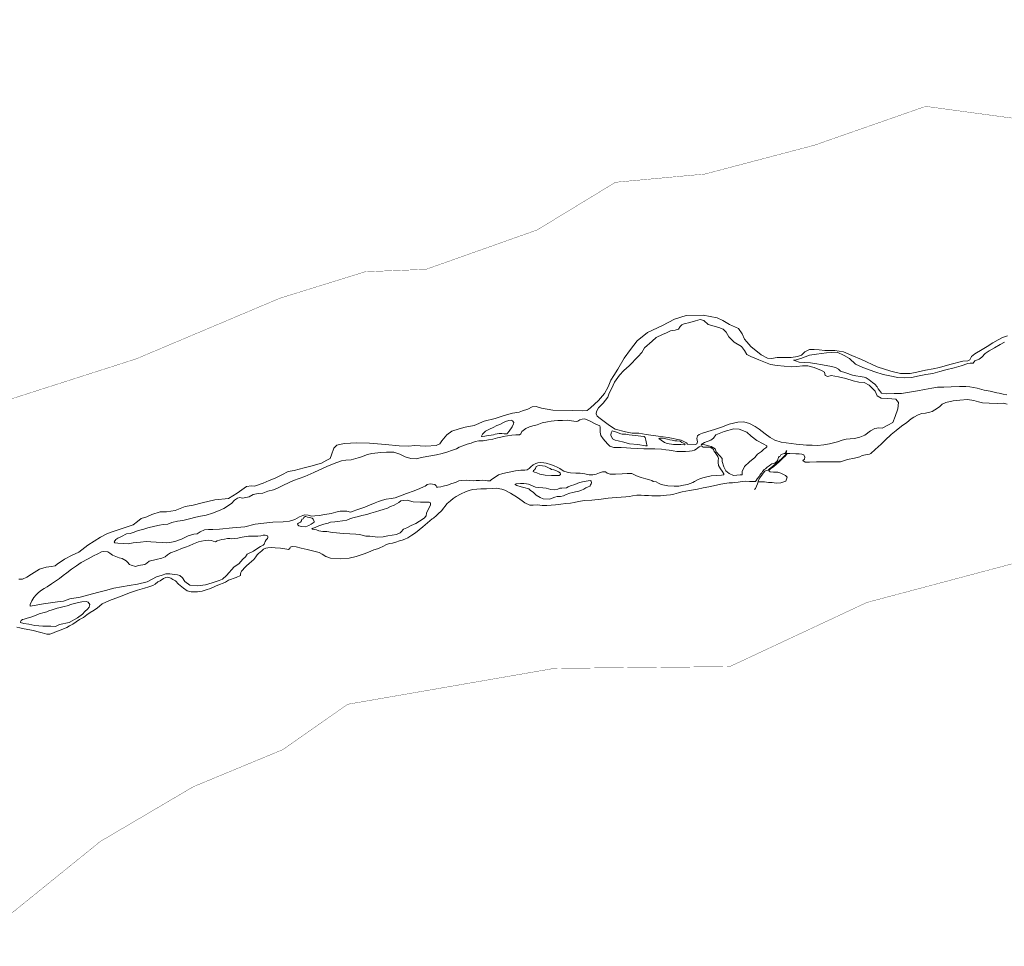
# Model space of a CAD drawing. Header units: metres. Extents: x 347609 to 404409, y 8547781 to 8605413.
# Tile 5 of 37: x 358786 to 360458, y 8549586 to 8551160. Entities that reach past the tile are written whole.
import ezdxf

# ---------------------------------------------------------------- set-up
doc = ezdxf.new("R2010")
doc.units = ezdxf.units.M
doc.layers.get('0').update_dxf_attribs({"color": 3})
doc.layers.add('01. RIO', color=7, linetype='Continuous', lineweight=5, true_color=0x2776bb)
doc.layers.add('PREDIOS INSCRITOS EN LA BASE GRAFICA REGISTRAL (HUAURA) NOMBRE', color=7, linetype='Continuous', true_color=0xfffff0)

# ---------------------------------------------------------------- blocks, each defined once
blk = doc.blocks.new('REIORORI')
at = {"layer": '01. RIO', "color": 152, "lineweight": 15, "true_color": 0x2776bb, "flags": 128}
for points in [[(360463.8, 8550623.3), (360455.2, 8550620.1), (360447.9, 8550616), (360438.8, 8550611), (360429.5, 8550605.1), (360420.7, 8550599.7), (360408.6, 8550592.7), (360402.5, 8550588), (360399.8, 8550582.4), (360396.6, 8550580.6), (360387.8, 8550580.1), (360366.2, 8550574.3), (360348.5, 8550569.3), (360337.7, 8550567.2), (360324.4, 8550565), (360310, 8550561.4), (360298.7, 8550559.3), (360282.2, 8550559.3), (360265.8, 8550563), (360242.8, 8550570.6), (360215.8, 8550582.8), (360199.6, 8550589.4), (360185.6, 8550596.1), (360170.5, 8550597.9), (360153.4, 8550598.1), (360143.9, 8550599)], [(360087.6, 8550376.3), (360089.8, 8550382.7), (360086.6, 8550385.9), (360078.9, 8550389.6), (360073.7, 8550391.3), (360066.2, 8550391.5), (360060.7, 8550391.8), (360058.8, 8550392.9), (360058.6, 8550394.2), (360061.5, 8550397.1), (360067, 8550401.2), (360071.7, 8550405.2), (360075.3, 8550408.4), (360078.4, 8550411.3), (360082.4, 8550415.4), (360086.1, 8550418.7), (360088.3, 8550421.4), (360089.7, 8550423.3), (360094.2, 8550423.3), (360104.5, 8550422.7), (360110.1, 8550422.7), (360114.4, 8550422.1), (360118.2, 8550420.7), (360119.9, 8550416.9), (360118.8, 8550413.4), (360116.2, 8550411), (360120.1, 8550408.6), (360127.4, 8550408.6), (360139.3, 8550408.8), (360152.5, 8550409.2), (360161.6, 8550408.8), (360171.5, 8550409.2), (360180.2, 8550409.2), (360192.2, 8550412.8), (360203.9, 8550415.4), (360213, 8550417.3), (360217.1, 8550419.5), (360222.7, 8550421.1), (360229.4, 8550421.9), (360231.5, 8550423.3), (360239.1, 8550430.2), (360249.1, 8550438.9), (360256.2, 8550445.8), (360266.4, 8550455.3), (360274.8, 8550462.4), (360283.9, 8550469.5), (360293, 8550475.6), (360300.3, 8550482), (360305, 8550484.6), (360312.3, 8550489), (360318.5, 8550490.9), (360324.4, 8550491.8), (360331.9, 8550493.1), (360336.1, 8550494.4), (360344.8, 8550500), (360349.1, 8550502.9), (360352.9, 8550506.8), (360359.4, 8550509.7), (360371.7, 8550512.6), (360383.2, 8550513.9), (360395.9, 8550514.6), (360406.9, 8550513.1), (360414.9, 8550511), (360421.2, 8550509.2), (360432.8, 8550508.6), (360446.7, 8550508.1), (360456.5, 8550508.8), (360463.3, 8550507.1)], [(360007.2, 8550635.3), (359991.8, 8550642.2), (359980.3, 8550649), (359970.7, 8550653.4), (359946.8, 8550658.2), (359918.3, 8550657.5), (359898, 8550651.1), (359877.6, 8550640.8), (359852.4, 8550628.8), (359834.9, 8550614.6), (359823.4, 8550600.1), (359812.9, 8550585), (359801.8, 8550566.4), (359795.4, 8550555.4), (359789.9, 8550547.6), (359785.8, 8550536.6), (359779.5, 8550525), (359769.4, 8550513.1), (359755.4, 8550500.9), (359749.7, 8550496.3), (359741.6, 8550495.6), (359725.1, 8550496.1), (359691.8, 8550496.6), (359672.1, 8550500), (359663.4, 8550502.8), (359656.3, 8550502.5), (359648.9, 8550498.4), (359640.2, 8550495.9), (359634.5, 8550493.6), (359623, 8550491.5), (359608.9, 8550487.5), (359593.7, 8550482.5), (359574.7, 8550477.9), (359558.1, 8550470.6), (359542.8, 8550467.8), (359532.2, 8550465.3), (359520, 8550460.9), (359511.5, 8550454.7), (359502.8, 8550444.6), (359499.4, 8550439.4), (359493.6, 8550436.9), (359475.7, 8550435.7), (359456.8, 8550436.6), (359447.2, 8550435.6), (359430.6, 8550435.9), (359407.3, 8550438.6), (359380.4, 8550440.5), (359358.8, 8550441.2), (359337.1, 8550440), (359324.7, 8550437.2), (359319.4, 8550432), (359315.7, 8550420.9), (359313.2, 8550414.5), (359307.4, 8550411.7), (359298.4, 8550406.6), (359280.4, 8550401.5), (359269.4, 8550398.5), (359252.1, 8550394.2), (359242, 8550392.6), (359231.4, 8550386.8), (359219.9, 8550381.3), (359209.9, 8550377.1), (359199.4, 8550372.9), (359184.9, 8550367.8), (359179.7, 8550368.1), (359171.3, 8550367.2), (359155.3, 8550355.6), (359140.6, 8550346.5), (359117.2, 8550344.2), (359095.6, 8550339.1), (359080.7, 8550335.4), (359067, 8550333.3), (359049.8, 8550326.3), (359035.2, 8550324), (359024.8, 8550324.2), (359010.2, 8550319.5), (359001.6, 8550315.6), (358992.1, 8550312.6), (358985.8, 8550307.5), (358978.4, 8550302.1), (358954.9, 8550293.8), (358939.4, 8550288.9), (358932.7, 8550286.1), (358922.9, 8550281), (358901.5, 8550267.3), (358886.6, 8550255.7), (358874.8, 8550250.6), (358862.2, 8550243.3), (358849.6, 8550235), (358846.1, 8550232.4), (358840.2, 8550231.1), (358830.6, 8550229.8), (358819.3, 8550226.4), (358806, 8550218.2), (358798, 8550213.1), (358790.6, 8550209.8), (358784.5, 8550209.4)], [(360459.1, 8550612.5), (360451.2, 8550608.6), (360441.6, 8550602.8), (360432.6, 8550597.4), (360425.7, 8550593), (360420.6, 8550586.8), (360415.9, 8550583.3), (360408.5, 8550580.3), (360405.8, 8550576.5), (360400.6, 8550576.4), (360396.5, 8550576.3), (360385.1, 8550572.2), (360373.3, 8550568.7), (360358.9, 8550565.3), (360348.9, 8550562.6), (360336.9, 8550559.2), (360325, 8550557.2), (360314, 8550555.1), (360300.6, 8550552.4), (360288.6, 8550551.8), (360277.3, 8550552.4), (360269.6, 8550554), (360252.7, 8550557.4), (360238.8, 8550562), (360218.3, 8550569.1), (360205.9, 8550574.9), (360195.3, 8550584.3), (360186.2, 8550589.9), (360174.3, 8550595.1), (360156.5, 8550594.4), (360139.6, 8550592.1), (360127.7, 8550590.3), (360112.6, 8550584.3), (360102.8, 8550581.9), (360100.2, 8550581.5), (360103.7, 8550580.4), (360110.2, 8550578.2), (360119.3, 8550577.6), (360129, 8550577.1), (360140.3, 8550575.5), (360146.4, 8550574.2), (360155.7, 8550572.7), (360165, 8550570.9), (360171.9, 8550569.3), (360176.9, 8550566.7), (360180.4, 8550563), (360189.4, 8550560), (360200.8, 8550556.4), (360206, 8550555), (360213.8, 8550553.8), (360220.7, 8550552.6), (360223.9, 8550551.7), (360229.2, 8550548.5), (360234.6, 8550544), (360238.3, 8550540.8), (360242.3, 8550536.2), (360244.4, 8550533.2), (360246.3, 8550530.2), (360249.8, 8550525.8), (360258.1, 8550524.6), (360271.5, 8550525.3), (360283.9, 8550525.2), (360294.1, 8550526.6), (360311, 8550529.5), (360322.7, 8550531.8), (360335.1, 8550534.4), (360345.2, 8550535.8), (360355.5, 8550536), (360368.2, 8550536.4), (360382.4, 8550536.7), (360392.9, 8550536.9), (360399.8, 8550536.2), (360412.6, 8550534), (360424.3, 8550530.9), (360434.4, 8550528.8), (360445.6, 8550526.3), (360449.9, 8550525.5), (360452.1, 8550525.1), (360456.8, 8550523.9), (360463, 8550522.6)], [(360017.3, 8550617.6), (360013.1, 8550626.7), (360007.2, 8550635.3)], [(360135.5, 8550599.9), (360127.3, 8550599.7), (360119.9, 8550595.8), (360114, 8550590.3), (360107.1, 8550588.2), (360096.7, 8550586.2), (360081.6, 8550586.2), (360072.6, 8550586.4), (360063, 8550584.6), (360056.1, 8550585.2), (360045.3, 8550590.7), (360028, 8550604.8), (360020.9, 8550612.8), (360017.3, 8550617.6)], [(360143.9, 8550599), (360135.5, 8550599.9)], [(360087.6, 8550376.3), (360079.1, 8550373.5), (360070.8, 8550372.8), (360064.2, 8550373.6), (360057.7, 8550374), (360051.1, 8550374.7), (360040.1, 8550375.1), (360040.2, 8550376.5), (360043.4, 8550381.9), (360047.7, 8550387.8), (360049.5, 8550390.5), (360051.8, 8550393), (360054, 8550394.2), (360057.6, 8550394.8), (360059.9, 8550397.2), (360065.5, 8550401.8), (360070.6, 8550405.9), (360074.2, 8550409.1), (360082.2, 8550416.6), (360086.2, 8550420.4), (360088.2, 8550423.9), (360088.6, 8550426.4), (360089.2, 8550427.6), (360089.2, 8550427.8), (360088.9, 8550427.9), (360088.5, 8550427.6), (360088.1, 8550427.1), (360087.5, 8550425.6), (360086.9, 8550424.1), (360085.5, 8550423.1), (360084.4, 8550422.9), (360082.9, 8550422.8), (360081.3, 8550422.2), (360079.9, 8550421.3), (360079, 8550420.7), (360077.5, 8550418.8), (360076.1, 8550417.8), (360075, 8550416.1), (360074.4, 8550415.3), (360073.5, 8550412.9), (360073, 8550411), (360072.1, 8550409.4), (360069.9, 8550407.9), (360068.8, 8550406.8), (360066.8, 8550406), (360063.8, 8550405.3), (360061.9, 8550404.6), (360059.3, 8550402.2), (360057.2, 8550401), (360055.6, 8550399.9), (360052.7, 8550397.3), (360050.8, 8550395.8), (360048.7, 8550393.7), (360048, 8550392.4), (360046.8, 8550390.2), (360045, 8550388.4), (360043.2, 8550386.1), (360041.9, 8550384.2), (360038.7, 8550379.9), (360037, 8550377.2), (360036.1, 8550375.5), (360034.6, 8550375.4), (360025.8, 8550375.6), (360018.5, 8550376.1), (360013.2, 8550375.3), (360006.6, 8550374.6), (360000.9, 8550374), (359996.9, 8550373.4), (359991, 8550373.1), (359983.1, 8550372.3), (359974.2, 8550370.6), (359969.4, 8550369.4), (359956.5, 8550366.3), (359946.9, 8550364.8), (359937.2, 8550362.8), (359923.5, 8550360.4), (359911.5, 8550358), (359904.9, 8550356.1), (359897, 8550354.2), (359891.5, 8550353.1), (359884.9, 8550352.1), (359874.6, 8550351.3), (359867.5, 8550351.4), (359859.8, 8550351.3), (359853.8, 8550351.7), (359847.3, 8550351.9), (359841.4, 8550352.1), (359834.5, 8550352.1), (359826.8, 8550351), (359821.9, 8550350.2), (359815.5, 8550349.6), (359807.9, 8550348.8), (359799.2, 8550348.3), (359785.8, 8550347.2), (359773.6, 8550345.8), (359757.9, 8550343.8), (359745.3, 8550343.2), (359735, 8550341.7), (359727.9, 8550340), (359721.6, 8550338.6), (359713.4, 8550338.1), (359705.3, 8550336.9), (359696.3, 8550335.9), (359681.1, 8550334.8), (359673.5, 8550335), (359665.7, 8550335.9), (359658.4, 8550335.5), (359652.4, 8550335.6), (359644.1, 8550339.2), (359639.2, 8550342.9), (359631.5, 8550348.4), (359619.8, 8550355.6), (359610.2, 8550361), (359604.7, 8550362.8), (359595.5, 8550364.3), (359588.3, 8550363.7), (359578.8, 8550363.1), (359569.2, 8550363), (359562.7, 8550362.7), (359554.9, 8550362.1), (359549.4, 8550360.2), (359544.2, 8550358.4), (359534.8, 8550354), (359527.1, 8550349.9), (359522.5, 8550346.5), (359517.8, 8550342.7), (359512.3, 8550338.1), (359502.4, 8550325.8), (359496.9, 8550320.7), (359494, 8550317.9), (359489.1, 8550313.5), (359486.6, 8550312), (359470.5, 8550298.4), (359458.5, 8550288.3), (359452.2, 8550284.3), (359445.1, 8550279.9), (359440, 8550277.6), (359435.6, 8550275.8), (359431.1, 8550274.5), (359424.7, 8550272.4), (359419.1, 8550270.9), (359413.9, 8550270.1), (359408.9, 8550268.4), (359402.8, 8550265.3), (359397.9, 8550262.9), (359393.7, 8550261.2), (359387.6, 8550259.2), (359378.7, 8550255.6), (359370.9, 8550252.4), (359364.4, 8550250.1), (359357.6, 8550248), (359345.5, 8550245), (359331.4, 8550244.2), (359313.8, 8550245.3), (359306, 8550248.1), (359299.9, 8550251.9), (359294.6, 8550254.9), (359274.5, 8550259.8), (359263.9, 8550262.5), (359255.5, 8550264.8), (359248.7, 8550265.1), (359245.4, 8550264), (359244.7, 8550261.6), (359242.7, 8550260.2), (359239.5, 8550260.6), (359229.1, 8550262.2), (359220.1, 8550263.1), (359213.8, 8550263.6), (359207.4, 8550263.1), (359204, 8550262.1), (359200.2, 8550260.8), (359197.1, 8550257.6), (359191.8, 8550253.1), (359189.2, 8550250.8), (359187.3, 8550247.4), (359183.5, 8550243.2), (359175.6, 8550236.1), (359171.1, 8550232.2), (359167.5, 8550228.5), (359164.8, 8550225.4), (359162.8, 8550223.2), (359161.5, 8550220.8), (359161.2, 8550218.1), (359160.8, 8550216.1), (359153.8, 8550212.5), (359140.7, 8550207.7), (359135.5, 8550204.7), (359131.5, 8550202.9), (359125.6, 8550200.3), (359118.4, 8550197.6), (359110.2, 8550193.8), (359102.9, 8550191.6), (359095.9, 8550189.2), (359088.2, 8550187.9), (359077.2, 8550187.9), (359070.3, 8550189.8), (359064.4, 8550194.2), (359055.5, 8550201.2), (359050.3, 8550206.9), (359046.1, 8550209.2), (359042.8, 8550211.1), (359039.2, 8550212.6), (359037.1, 8550212.8), (359034.4, 8550212.3), (359030.3, 8550210.6), (359024.3, 8550206.8), (359020.7, 8550205), (359016.2, 8550201.2), (359012.3, 8550198.7), (359005.1, 8550196.6), (358997.7, 8550194.4), (358985.8, 8550190.7), (358972.5, 8550186.4), (358962.9, 8550182.6), (358949.2, 8550177.2), (358938.4, 8550173.6), (358925.8, 8550167.6), (358921.6, 8550163.9), (358918.1, 8550160.8), (358912.6, 8550157.1), (358905.5, 8550153.2), (358900.1, 8550148.9), (358894.1, 8550144.4), (358887.7, 8550141.1), (358881.9, 8550137.2), (358876.3, 8550133.2), (358870.4, 8550130.2), (358865.7, 8550127.5), (358856.4, 8550123.3), (358848.2, 8550120.5), (358840.6, 8550117), (358837.2, 8550116), (358832, 8550116), (358823.8, 8550118.4), (358815, 8550120.6), (358809.5, 8550122.1), (358793.6, 8550125.1), (358786.1, 8550127), (358781.1, 8550128.3)], [(360040.1, 8550375.1), (360039, 8550371.7), (360037.8, 8550367.6), (360036, 8550363.9), (360034.3, 8550362)]]:
    blk.add_lwpolyline(points, dxfattribs=at)
for points in [[(359914.9, 8550643.7), (359924.1, 8550645.9), (359933.8, 8550648.8), (359941.8, 8550650.8), (359948.1, 8550649.1), (359955.2, 8550642.3), (359973.6, 8550637.4), (359980.9, 8550634.5), (359986, 8550629.4), (359990.4, 8550621.2), (359999.6, 8550612.2), (360011.9, 8550604.7), (360017, 8550598.1), (360021.4, 8550591.1), (360027.7, 8550587.7), (360041.5, 8550582.4), (360061.4, 8550574.4), (360072.4, 8550572.9), (360096.2, 8550570.2), (360105.9, 8550570.9), (360115.4, 8550572.2), (360124.8, 8550572.2), (360135.5, 8550569.5), (360148.1, 8550564.4), (360153, 8550561.5), (360154.4, 8550555.9), (360158.6, 8550554.2), (360164.4, 8550555.4), (360177, 8550553.5), (360189.4, 8550550.8), (360201.7, 8550546.4), (360211.2, 8550544.3), (360220.2, 8550543.5), (360228.7, 8550539.2), (360239.1, 8550529), (360242.7, 8550521), (360249.1, 8550517.1), (360260.5, 8550516.6), (360274, 8550515.4), (360278.9, 8550509.8), (360277.4, 8550498.9), (360273.1, 8550485.8), (360269.2, 8550475.6), (360260.6, 8550471.3), (360251, 8550466.3), (360245.4, 8550466.6), (360238.8, 8550465.5), (360231.2, 8550461.4), (360221.3, 8550454.5), (360213.1, 8550450.7), (360204, 8550448.8), (360196.8, 8550448.3), (360189.9, 8550447.4), (360183, 8550445.6), (360174.9, 8550442.7), (360161.8, 8550439.3), (360151.8, 8550437.9), (360141.3, 8550437), (360132.3, 8550437.2), (360122.3, 8550437.3), (360104.8, 8550439), (360087.9, 8550441.3), (360079.7, 8550442.4), (360068.9, 8550446), (360060.8, 8550450.4), (360052, 8550456.5), (360042.1, 8550464.7), (360035.5, 8550469), (360025.8, 8550474), (360016.2, 8550476.7), (360005.7, 8550476.3), (359991.3, 8550473.1), (359977.8, 8550468), (359966.3, 8550464.1), (359955, 8550460.4), (359945.7, 8550457.4), (359940.4, 8550455.3), (359937.1, 8550453.2), (359936, 8550448.4), (359937.2, 8550443.1), (359936.1, 8550439.5), (359933.9, 8550438.4), (359920.5, 8550439.1), (359918.8, 8550441.1), (359909.5, 8550446), (359887.7, 8550450.4), (359870.6, 8550452.3), (359850.3, 8550455.5), (359837.5, 8550457.7), (359826.5, 8550457.7), (359815, 8550459.7), (359797.6, 8550464.6), (359788.1, 8550470.7), (359778.6, 8550477.3), (359771.7, 8550482.7), (359767, 8550486.4), (359765.3, 8550490.4), (359765.6, 8550494.5), (359769.3, 8550500.5), (359776.8, 8550508.6), (359785.1, 8550519), (359787.3, 8550525.8), (359791.9, 8550534.1), (359796.3, 8550544.2), (359804.8, 8550556.1), (359812.3, 8550564.4), (359821.2, 8550572.2), (359836.7, 8550587.9), (359842.8, 8550594.8), (359847.5, 8550602.6), (359860.2, 8550614.2), (359867.3, 8550620), (359878, 8550625.2), (359884.7, 8550627.9), (359891.7, 8550631.6), (359899.6, 8550632.6), (359905.1, 8550634.2), (359907.6, 8550639.2), (359910.7, 8550641.9), (359913, 8550643.1)], [(359982, 8550388.7), (359979, 8550393.3), (359976.4, 8550397), (359973.1, 8550402.5), (359972.6, 8550407.7), (359972.7, 8550411.2), (359972.9, 8550414.7), (359971.9, 8550418), (359969.5, 8550421.6), (359967.3, 8550424.9), (359965.4, 8550426.8), (359965, 8550428.6), (359964.2, 8550430.4), (359962.1, 8550431.9), (359959.8, 8550433.1), (359957.1, 8550433.8), (359955.1, 8550433.9), (359952, 8550433.9), (359948.8, 8550433.9), (359946.9, 8550434.1), (359945.4, 8550435), (359944.9, 8550435.9), (359943.5, 8550436), (359940.4, 8550434.6), (359937.7, 8550432.5), (359934.8, 8550430.6), (359932.3, 8550429), (359928.3, 8550427.9), (359923.5, 8550427), (359917.2, 8550426.5), (359909.9, 8550426.3), (359902.1, 8550426.6), (359896, 8550427.9), (359889.3, 8550428.9), (359883.7, 8550429.4), (359876, 8550430.4), (359864.9, 8550430.8), (359855.2, 8550430.8), (359845.9, 8550431.1), (359836, 8550431.5), (359824.3, 8550432.3), (359816.9, 8550433), (359807.8, 8550433.6), (359795.1, 8550433.6), (359788.4, 8550435.5), (359784.2, 8550439.5), (359776.8, 8550448.1), (359773.2, 8550453.9), (359772.1, 8550459.6), (359772, 8550467.7), (359771.3, 8550470), (359764.6, 8550472.9), (359755.2, 8550477.8), (359747.2, 8550481.2), (359744.8, 8550482), (359741.3, 8550481.3), (359737.6, 8550480.2), (359734.2, 8550478.3), (359731, 8550477.7), (359727, 8550478.3), (359723.4, 8550478.8), (359716.7, 8550479.5), (359707.8, 8550479.4), (359700.2, 8550479.3), (359693.7, 8550478.7), (359688.9, 8550477.8), (359682.4, 8550477.1), (359673.6, 8550475), (359664.7, 8550471.8), (359657.7, 8550470), (359651.9, 8550468.3), (359645.7, 8550465.7), (359638.8, 8550460.5), (359637, 8550456.6), (359635.1, 8550454.9), (359628.7, 8550454.8), (359622.1, 8550454.2), (359614.7, 8550452.9), (359607.3, 8550452.1), (359601.3, 8550450.3), (359597.3, 8550449.7), (359589.5, 8550447.5), (359582.5, 8550446.2), (359573.3, 8550444.9), (359565.9, 8550444.8), (359559.7, 8550443.5), (359553.1, 8550440.8), (359546.2, 8550438.9), (359538.6, 8550436), (359532.6, 8550433.8), (359527.7, 8550431), (359519.6, 8550428.1), (359513, 8550425.8), (359503.6, 8550423), (359494, 8550420.8), (359477.3, 8550417.9), (359468.5, 8550416.1), (359459.4, 8550414.3), (359450.4, 8550414.6), (359440.9, 8550417.6), (359431.7, 8550421.8), (359421.3, 8550425.4), (359409, 8550425.5), (359399.5, 8550424.8), (359384.3, 8550423), (359376.8, 8550421.2), (359366.5, 8550417.7), (359360.9, 8550415.5), (359349.1, 8550412.1), (359339.7, 8550411.8), (359332.4, 8550410.9), (359324.7, 8550408), (359308.8, 8550401.6), (359285.8, 8550390.6), (359270.5, 8550384.1), (359251, 8550377.2), (359234.3, 8550369.1), (359224.9, 8550364.6), (359217.2, 8550361.6), (359207.7, 8550359), (359198.7, 8550355.7), (359191.1, 8550355.1), (359182.5, 8550353.3), (359175.8, 8550349.6), (359164.2, 8550347.4), (359159.9, 8550348.4), (359155.7, 8550347.2), (359150.9, 8550343.7), (359145.6, 8550337.9), (359132.7, 8550329.9), (359123.5, 8550325.5), (359113.2, 8550321.7), (359102.7, 8550318.2), (359092.9, 8550316.5), (359084.9, 8550315.2), (359074.5, 8550312.2), (359062.9, 8550309.2), (359054.2, 8550307.9), (359044.6, 8550305.7), (359037.7, 8550303.3), (359029.6, 8550302.5), (359023.5, 8550301.4), (359015.2, 8550299.4), (359003.7, 8550296.6), (358995.2, 8550294.1), (358987.1, 8550292.2), (358980.3, 8550289.5), (358973.5, 8550287.4), (358967.4, 8550286.7), (358958.6, 8550282.3), (358952.9, 8550279.2), (358949.2, 8550277.2), (358946.2, 8550273), (358947.3, 8550271.2), (358952.7, 8550270.5), (358961.9, 8550270.4), (358970, 8550269.9), (358978.4, 8550271.1), (358985, 8550271.7), (358991.2, 8550272.7), (359000.5, 8550273.4), (359008.9, 8550273.1), (359017.6, 8550272.5), (359028.6, 8550271.8), (359035.6, 8550271.3), (359043.7, 8550272.3), (359049.7, 8550273.6), (359061, 8550277.6), (359072.3, 8550283.1), (359081.6, 8550286.2), (359087.5, 8550286.8), (359092.6, 8550290.2), (359099.8, 8550293.3), (359106.7, 8550294.1), (359114.2, 8550294.1), (359125.2, 8550294.7), (359147.4, 8550296.7), (359168.3, 8550298.8), (359185.7, 8550302.8), (359200.5, 8550305), (359216, 8550306.2), (359233.3, 8550307.2), (359244.4, 8550308.2), (359253.1, 8550310.8), (359261, 8550315.7), (359266.8, 8550317.8), (359270, 8550318.9), (359275.9, 8550318.3), (359281.5, 8550316.8), (359287.1, 8550317.1), (359294.9, 8550318), (359304, 8550319.6), (359314.9, 8550321.2), (359322.7, 8550323.3), (359330.3, 8550324.9), (359341.5, 8550325.2), (359348, 8550323.7), (359352.5, 8550324.9), (359358.4, 8550327.3), (359363.9, 8550329.2), (359372, 8550332.1), (359380.3, 8550335.5), (359389.5, 8550339.2), (359395.6, 8550341.3), (359402, 8550343.8), (359408.7, 8550345.5), (359416.7, 8550346.9), (359423.5, 8550348), (359432.8, 8550351.4), (359442.9, 8550355.1), (359455.8, 8550359.9), (359465.9, 8550363.9), (359472, 8550366.3), (359474.6, 8550367.4), (359477.2, 8550369.1), (359478.3, 8550370.5), (359483.1, 8550371.4), (359491, 8550370.5), (359493.5, 8550368.2), (359493.7, 8550366.2), (359496.3, 8550366.1), (359501.2, 8550366.7), (359505.5, 8550367.5), (359512.7, 8550369.4), (359519.9, 8550372), (359526, 8550373.6), (359532, 8550376.4), (359536.7, 8550377.4), (359544.9, 8550377.6), (359550.3, 8550377.4), (359556.4, 8550376.9), (359561.3, 8550377), (359566.9, 8550377), (359572.7, 8550378), (359577.9, 8550377.3), (359580.7, 8550376.5), (359585.1, 8550376.7), (359587.3, 8550379), (359593.5, 8550383.1), (359599.4, 8550386.7), (359606.6, 8550389.2), (359614.4, 8550391.1), (359620.2, 8550392.2), (359628.4, 8550393.6), (359637, 8550394.7), (359644.1, 8550394.9), (359648.2, 8550395.5), (359651.4, 8550397.9), (359654.2, 8550400.2), (359658.1, 8550403.6), (359662.7, 8550406.2), (359666.2, 8550407.4), (359670.6, 8550407.6), (359676.2, 8550407.3), (359680.5, 8550406.7), (359687.5, 8550404.7), (359692.9, 8550402.8), (359699.9, 8550399.5), (359703.6, 8550397.7), (359707.4, 8550394.8), (359710.5, 8550393.2), (359716.1, 8550391.2), (359721.8, 8550390.1), (359730.8, 8550389.5), (359737.9, 8550389.6), (359742.1, 8550389.2), (359746.1, 8550388.5), (359753.4, 8550387), (359759.3, 8550386.7), (359765, 8550388), (359771.1, 8550390.4), (359776.2, 8550391.8), (359781.1, 8550392.1), (359783.7, 8550389.5), (359788.7, 8550388), (359797.9, 8550388), (359809.4, 8550388.8), (359817.6, 8550389.4), (359825.6, 8550388.9), (359833.7, 8550385.4), (359841.8, 8550382.6), (359849.3, 8550379.8), (359856, 8550378.4), (359859.9, 8550377), (359862.1, 8550375.3), (359867.3, 8550374.8), (359871.3, 8550372.9), (359875.7, 8550370.3), (359887.2, 8550368), (359897.4, 8550367.4), (359905.4, 8550367.6), (359913.7, 8550369.2), (359920.6, 8550370.2), (359929.5, 8550373.8), (359932.2, 8550375.7), (359937.3, 8550378.2), (359942.3, 8550380.6), (359948.5, 8550382.1), (359960.6, 8550385.2), (359969.6, 8550386), (359978.1, 8550386.4), (359981.3, 8550387), (359981.8, 8550387.4), (359982, 8550387.8)], [(359570.5, 8550452.4), (359572, 8550456.1), (359577.4, 8550461), (359583.9, 8550464.6), (359590.3, 8550467.4), (359596.5, 8550470.5), (359601.6, 8550472.5), (359606.6, 8550475.1), (359610.9, 8550477.5), (359617.1, 8550479.4), (359620.7, 8550480), (359623, 8550478.5), (359625.4, 8550475.6), (359625, 8550473.6), (359622.6, 8550468.7), (359617.2, 8550461.1), (359614.8, 8550457.8), (359613.8, 8550456.6), (359608.9, 8550456.6), (359604.9, 8550457), (359600.3, 8550457.1), (359593.4, 8550456), (359590.9, 8550454.6), (359586.7, 8550454.4), (359581.7, 8550453.9), (359576, 8550452.8), (359571.7, 8550452), (359570.7, 8550452.1)], [(359806.9, 8550456.8), (359799.7, 8550459.1), (359794.2, 8550461.3), (359792.1, 8550461.6), (359790.7, 8550458.4), (359790.3, 8550454.1), (359793, 8550448.2), (359797.4, 8550445.5), (359802.5, 8550444.6), (359812.4, 8550442.1), (359821.6, 8550439.5), (359835.9, 8550438.3), (359849.2, 8550436.3), (359851.6, 8550436.3), (359851.2, 8550438), (359850.6, 8550440.4), (359849.5, 8550446), (359848.5, 8550450.5), (359846.5, 8550451.8), (359841, 8550452.4), (359836.6, 8550453.1), (359826.4, 8550454.3), (359821, 8550455.1), (359815.4, 8550455.7), (359809.6, 8550456.2)], [(360055.3, 8550436.3), (360048.9, 8550439.5), (360038.2, 8550445.1), (360028.5, 8550452.7), (360021, 8550459.6), (360007.9, 8550464.3), (359998.9, 8550465.3), (359982.7, 8550460.3), (359968.4, 8550454.8), (359964.6, 8550449.3), (359959.8, 8550446), (359949.1, 8550441.6), (359943.6, 8550438.2), (359949.7, 8550437.6), (359960.6, 8550435.3), (359967.4, 8550431.3), (359969.3, 8550426.2), (359975.3, 8550418.9), (359979.1, 8550414.7), (359979.3, 8550409.6), (359982.3, 8550400.6), (359985.4, 8550393.6), (359991.1, 8550389.2), (359998.3, 8550385.9), (360010, 8550386.6), (360013.4, 8550386.6), (360013.3, 8550392.4), (360017.4, 8550401.3), (360025.5, 8550409.1), (360034.5, 8550416.3), (360039.4, 8550422), (360045.8, 8550426.8), (360049.9, 8550430.7), (360053.2, 8550432.8), (360055.1, 8550434.3)], [(359871.9, 8550448.5), (359875.6, 8550445.8), (359881.1, 8550442), (359885.9, 8550440.2), (359896.3, 8550438.6), (359909, 8550438.6), (359915, 8550438), (359916.6, 8550439.3), (359913.7, 8550440.9), (359910.7, 8550441.8), (359907.7, 8550443.8), (359902.2, 8550444.6), (359898.8, 8550444.8), (359894.1, 8550445.8), (359890.2, 8550446.2), (359886.2, 8550447.4), (359878.3, 8550449.1), (359873.2, 8550449.3)], [(359657.9, 8550392.6), (359660.6, 8550391.6), (359664.4, 8550390.4), (359669.2, 8550388), (359678.4, 8550386.5), (359689.5, 8550385.9), (359698.8, 8550385.9), (359702.5, 8550385.9), (359704.7, 8550387.5), (359703.8, 8550390), (359701.2, 8550391.7), (359697.7, 8550393.5), (359693.1, 8550395.2), (359689.5, 8550396.2), (359687.3, 8550397.5), (359685.1, 8550398.1), (359681.8, 8550399.9), (359678.6, 8550401.7), (359674.1, 8550402.3), (359669.3, 8550402.5), (359666.1, 8550402.1), (359663.4, 8550401.2), (359662.1, 8550397.8), (359660.7, 8550395.5), (359659, 8550394.1), (359658.1, 8550393.3)], [(359627.5, 8550370.5), (359630.6, 8550368.9), (359637.9, 8550366.7), (359642.1, 8550365.1), (359650.9, 8550363), (359653.4, 8550360.4), (359658.4, 8550357.4), (359662.6, 8550352.9), (359663.1, 8550352.3), (359670.1, 8550348.4), (359675, 8550346), (359686, 8550345.6), (359695.2, 8550349.1), (359698.9, 8550349.8), (359704.4, 8550350.1), (359709.9, 8550351.3), (359714.4, 8550353.3), (359720.6, 8550355.6), (359725.7, 8550357), (359729.9, 8550358.1), (359733.9, 8550358.5), (359739.1, 8550360), (359744, 8550362.5), (359747.7, 8550364.6), (359751.5, 8550366.5), (359754.4, 8550367.6), (359755.2, 8550368.3), (359755.5, 8550369.7), (359756.6, 8550371.8), (359757.1, 8550373.4), (359756.7, 8550376.1), (359756.1, 8550376.8), (359755.1, 8550377.2), (359751.6, 8550376.8), (359745, 8550375.5), (359737.1, 8550373.8), (359729.1, 8550370.4), (359721.4, 8550368), (359717.8, 8550366.5), (359714.6, 8550365), (359707, 8550364.4), (359703.4, 8550364.2), (359700.1, 8550362.7), (359695.1, 8550361.5), (359688, 8550362.1), (359680.4, 8550364.1), (359674.5, 8550365), (359667.4, 8550365.2), (359662.3, 8550365.9), (359658.1, 8550367.9), (359654.2, 8550369.5), (359650.5, 8550370.9), (359646.8, 8550371.6), (359642.5, 8550372.2), (359636.9, 8550372.3), (359629.5, 8550371.8), (359627.5, 8550371.2)], [(359282.4, 8550295.6), (359287.8, 8550297.2), (359293.9, 8550300.4), (359302.6, 8550303), (359310.1, 8550304.9), (359313.9, 8550306.3), (359321.1, 8550307), (359325.9, 8550307.4), (359334.3, 8550308.9), (359341.6, 8550310), (359348.1, 8550312.8), (359354.3, 8550314.2), (359361.7, 8550316.1), (359367.3, 8550317.5), (359375.5, 8550319.7), (359382.3, 8550321.9), (359390.6, 8550324), (359397.8, 8550326.5), (359403.2, 8550327.8), (359410.5, 8550330.1), (359415.9, 8550333.2), (359422.2, 8550335.5), (359429.7, 8550340), (359433.5, 8550342.5), (359437.4, 8550343.2), (359444, 8550344.1), (359454.5, 8550340.9), (359466.5, 8550340.6), (359481.3, 8550340.6), (359483.9, 8550339.1), (359483.8, 8550336), (359482.3, 8550331.9), (359480, 8550327.9), (359476.7, 8550322), (359476.3, 8550317.4), (359472.9, 8550313.1), (359464.8, 8550308.2), (359458.9, 8550304.1), (359450.9, 8550300.6), (359443.3, 8550297), (359437.8, 8550294.6), (359434.2, 8550290.2), (359432.2, 8550288.3), (359426.2, 8550285.5), (359418.9, 8550284.2), (359411.1, 8550283), (359403.6, 8550281.8), (359394.2, 8550281.2), (359389.7, 8550281.3), (359380.9, 8550282.5), (359373.9, 8550282.5), (359363.3, 8550285.7), (359356.9, 8550285.8), (359347, 8550286.8), (359335.3, 8550287.4), (359323.9, 8550288.4), (359317.3, 8550289.1), (359307.9, 8550290.5), (359300.8, 8550290.6), (359294, 8550291.7), (359290.2, 8550293.3), (359287.3, 8550294), (359284.9, 8550294.5), (359283, 8550294.8), (359282.5, 8550295.1)], [(359271, 8550316.2), (359269.6, 8550315.7), (359268.8, 8550314.1), (359267.4, 8550312.2), (359265.3, 8550311.3), (359264.6, 8550308.6), (359263.1, 8550306.4), (359259.8, 8550304.6), (359258.1, 8550303.6), (359258.5, 8550301.8), (359260, 8550300), (359264.8, 8550299.3), (359271.6, 8550298.6), (359277.1, 8550300.8), (359281.2, 8550303.1), (359284.6, 8550305.2), (359285.9, 8550306.5), (359286, 8550307.8), (359284.5, 8550311.3), (359282.5, 8550313.5), (359278.2, 8550314.2), (359274.6, 8550315.2), (359272, 8550315.9)], [(359205.9, 8550284), (359203.1, 8550284.5), (359199.3, 8550284.2), (359195.3, 8550283.1), (359190.7, 8550282.9), (359184, 8550282.6), (359174.8, 8550282.4), (359163.9, 8550281.1), (359156.4, 8550279.3), (359146.5, 8550278), (359143.1, 8550278.6), (359139.1, 8550278.9), (359133.8, 8550277.8), (359129.1, 8550276.8), (359121.6, 8550274.7), (359118.3, 8550273.1), (359114.5, 8550274.1), (359111.6, 8550275.3), (359107.2, 8550275.9), (359100.7, 8550275.3), (359094.5, 8550274), (359089.7, 8550272.8), (359081.4, 8550269.9), (359073.7, 8550266), (359067.7, 8550263.8), (359062.3, 8550262.2), (359051.5, 8550257.5), (359042.2, 8550254.1), (359037, 8550251), (359032.9, 8550247.5), (359027.6, 8550245.4), (359017.7, 8550242.9), (359006, 8550240.1), (359001.8, 8550237), (358998.3, 8550234.8), (358987.6, 8550232.8), (358982.9, 8550231.4), (358975.4, 8550233.3), (358972.5, 8550234.7), (358968.9, 8550238.6), (358966.9, 8550240.6), (358959.8, 8550244.6), (358954.6, 8550246.1), (358949.3, 8550247.9), (358943.6, 8550250.4), (358939.2, 8550253.5), (358935.4, 8550255.9), (358928.8, 8550256.6), (358925, 8550256), (358918.7, 8550252.8), (358911.4, 8550249.3), (358902.3, 8550244.4), (358890.3, 8550238.1), (358882.3, 8550232.4), (358874, 8550226.4), (358865.9, 8550220.6), (358859.9, 8550216), (358853.4, 8550211), (358846.7, 8550206.2), (358839.9, 8550201.6), (358832.4, 8550196.4), (358827.4, 8550194), (358821.1, 8550189.5), (358816.8, 8550186), (358813.8, 8550182.8), (358810, 8550178.2), (358806.6, 8550172.5), (358803.7, 8550166.4), (358803.7, 8550163.6), (358810.6, 8550164.9), (358826.1, 8550167.4), (358850.1, 8550171.1), (358860.1, 8550172.4), (358870.8, 8550176.2), (358888.4, 8550179.1), (358917.9, 8550186.7), (358931.4, 8550190.1), (358945.7, 8550194.1), (358971.8, 8550198.9), (358985.8, 8550201.3), (359002.4, 8550205.3), (359018.3, 8550213.6), (359027.9, 8550216.4), (359034.3, 8550218.6), (359040.8, 8550218.4), (359048.8, 8550217.3), (359054, 8550217.1), (359058, 8550216), (359062.2, 8550211.6), (359066.6, 8550205.8), (359074.8, 8550199.5), (359087.8, 8550198.5), (359101.3, 8550199.8), (359113, 8550203.3), (359124.9, 8550207.1), (359130.6, 8550209.4), (359137.1, 8550215.6), (359150.4, 8550230.6), (359157.9, 8550235.4), (359164.9, 8550243.4), (359169.4, 8550247.6), (359172.6, 8550251.8), (359182.9, 8550256.9), (359190.3, 8550262.2), (359194.8, 8550265.2), (359199.5, 8550267.5), (359201.2, 8550269.2), (359203.1, 8550273.7), (359204.8, 8550276.3), (359206.8, 8550278.7), (359207.7, 8550280.3), (359207.7, 8550281.8), (359206.9, 8550283.1)], [(358790.5, 8550140.8), (358788.4, 8550139.4), (358787.2, 8550137.1), (358787.2, 8550135.8), (358792.7, 8550134.2), (358801.7, 8550132.9), (358811.6, 8550130.9), (358825, 8550130), (358839, 8550130), (358846.7, 8550129.3), (358853.6, 8550132.3), (358869.9, 8550136.2), (358884, 8550143.8), (358892.4, 8550149.9), (358896.7, 8550154.7), (358901, 8550158.6), (358904.2, 8550161.8), (358905.1, 8550166.8), (358902.2, 8550170.6), (358898.7, 8550171.4), (358891.3, 8550170.9), (358885.7, 8550169.7), (358879, 8550168.2), (358874.7, 8550167.1), (358866.7, 8550164.5), (358861.7, 8550163), (358856.8, 8550161.8), (358852.4, 8550161), (358849.3, 8550160.1), (358841.1, 8550157.5), (358835.4, 8550155.6), (358832, 8550154.3), (358827.7, 8550153.1), (358818.9, 8550150.8), (358810.8, 8550147.3), (358806.3, 8550145.6), (358797.1, 8550142.8), (358793.3, 8550141.8)]]:
    blk.add_lwpolyline(points, close=True, dxfattribs=at)

msp = doc.modelspace()

# ---------------------------------------------------------------- linework, layer by layer
at = {"layer": 'PREDIOS INSCRITOS EN LA BASE GRAFICA REGISTRAL (HUAURA) NOMBRE', "color": 5, "true_color": 0x0000ff, "const_width": 0.5}
for points in [[(361779, 8551160), (361542, 8551126), (361343, 8551080), (361172, 8551085), (360899, 8551008), (360663, 8550967), (360325, 8551013), (360136, 8550947), (359950, 8550898), (359798, 8550884), (359665, 8550803), (359476, 8550736), (359373, 8550732), (359228, 8550687), (358984, 8550584), (358666, 8550482), (358510, 8550478), (358268, 8550417), (358105, 8550286), (358042, 8550175), (358033, 8550068), (357922, 8549895)], [(361829, 8550679), (361419, 8550504), (361178, 8550314), (360957, 8550226), (360522, 8550249), (360225, 8550170), (359992, 8550061), (359694, 8550058), (359343, 8549997), (359233, 8549920), (359081, 8549857), (358923, 8549764), (358719, 8549599), (358578, 8549586)]]:
    msp.add_lwpolyline(points, dxfattribs=at)

# ---------------------------------------------------------------- block references
msp.add_blockref('REIORORI', (0, 0))

doc.saveas('drawing.dxf')
